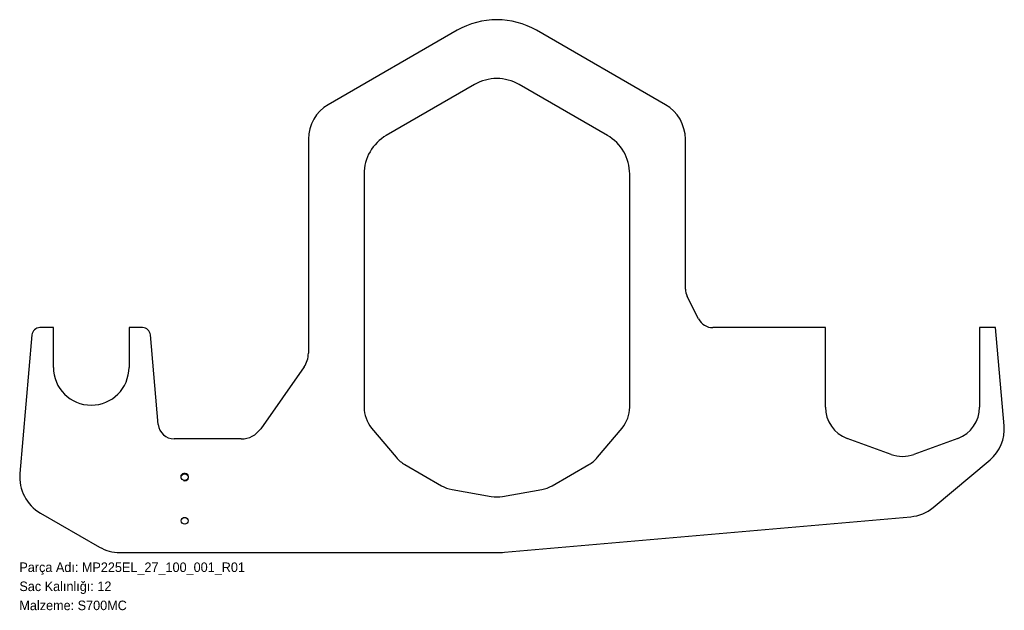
# Model space of a CAD drawing. Header units: millimetres. Extents: x 0 to 1238, y -72 to 671.
import ezdxf

# ---------------------------------------------------------------- set-up
doc = ezdxf.new("R2010")
doc.units = ezdxf.units.MM
doc.linetypes.add('SLD-Katı', pattern=[0])
doc.linetypes.add('SLD-Sürekli', pattern=[0])
doc.layers.add('METIN', color=96, linetype='SLD-Katı')
doc.styles.add('SLDTEXTSTYLE0', font='ARIAL.TTF', dxfattribs={"width": 0.948, "bigfont": 'bigfont'})
doc.styles.add('SLDTEXTSTYLE1', font='ARIAL.TTF', dxfattribs={"width": 0.948})

msp = doc.modelspace()

# ---------------------------------------------------------------- linework, layer by layer
at = {"color": 7, "linetype": 'SLD-Sürekli', "lineweight": 25}
for p, q in [((550.329898, 657.436696), (388.329898, 563.905952)), ((812.329898, 563.905952), (650.329898, 657.436696)), ((572.329898, 589.309364), (461.329898, 525.223484)), ((739.329898, 525.223484), (628.329898, 589.309364)), ((363.329898, 520.604682), (363.329898, 251.111033)), ((837.329898, 331.857852), (837.329898, 520.604682)), ((433.329898, 476.726062), (433.329898, 183.360242)), ((767.329898, 183.360242), (767.329898, 476.726062)), ((854.009767, 294.32019), (839.509767, 322.778042)), ((15.867951, 274.271557), (0.597876, 99.733801)), ((42.829898, 283.4), (25.829898, 283.4)), ((42.829898, 233.4), (42.829898, 283.4)), ((154.829898, 283.4), (137.829898, 283.4)), ((137.829898, 283.4), (137.829898, 233.4)), ((174.640444, 161.701557), (164.791845, 274.271557)), ((1013.329898, 283.4), (871.829898, 283.4)), ((1013.329898, 183.418363), (1013.329898, 283.4)), ((1227.329898, 283.4), (1207.329898, 283.4)), ((1207.329898, 283.4), (1207.329898, 183.418363)), ((1238.134739, 159.900102), (1227.329898, 283.4)), ((357.904459, 233.90374), (303.521887, 156.237378)), ((442.922076, 157.00595), (473.782341, 120.228117)), ((726.877454, 120.228117), (757.73772, 157.00595)), ((278.947326, 143.444671), (194.564338, 143.444671)), ((1095.965052, 123.93291), (1040.965052, 143.951273)), ((1179.694744, 143.951273), (1124.694744, 123.93291)), ((1148.708621, 57.029858), (1220.464384, 117.240093)), ((484.690164, 111.075367), (530.58951, 84.575367)), ((670.070285, 84.575367), (715.969632, 111.075367)), ((543.969935, 79.705291), (593.210322, 71.022882)), ((607.449473, 71.022882), (656.689861, 79.705291)), ((26.4, 50.168382), (100.534724, 7.366679)), ((610.004185, 0.822389), (1120.927027, 45.522345)), ((126.534724, 0.4), (600.329898, 0.4))]:
    msp.add_line(p, q, dxfattribs=at)
for centre in [(207.825734, 95.408705), (207.825734, 40.408705)]:
    msp.add_circle(centre, 4.25, dxfattribs=at)
for centre, radius, start, end in [((600.329898, 570.834155), 100, 60, 120), ((600.329898, 540.811941), 56, 60, 120), ((413.329898, 520.604682), 50, 120, 180), ((787.329898, 520.604682), 50, 0, 60), ((489.329898, 476.726062), 56, 120, 180), ((711.329898, 476.726062), 56, 0, 60), ((857.329898, 331.857852), 20, 180, 207), ((871.829898, 303.4), 20, 207, 270), ((25.829898, 273.4), 10, 90, 175), ((154.829898, 273.4), 10, 5, 90), ((333.329898, 251.111033), 30, 325, 0), ((90.329898, 233.4), 47.5, 180, 0), ((474.329898, 183.360242), 41, 180, 220), ((726.329898, 183.360242), 41, 320, 0), ((1055.329898, 183.418363), 42, 180, 250), ((1165.329898, 183.418363), 42, 290, 0), ((194.564338, 163.444671), 20, 185, 270), ((278.947326, 173.444671), 30, 270, 325), ((1188.325004, 155.542315), 50, 310, 5), ((1110.329898, 163.4), 42, 250, 290), ((505.190164, 146.582409), 41, 220, 240), ((695.469632, 146.582409), 41, 300, 320), ((52.4, 95.201703), 52, 175, 240), ((551.08951, 120.082409), 41, 240, 260), ((649.570285, 120.082409), 41, 280, 300), ((600.329898, 111.4), 41, 260, 280), ((1116.56924, 95.33208), 50, 275, 310), ((126.534724, 52.4), 52, 240, 270), ((600.329898, 111.4), 111, 270, 275)]:
    msp.add_arc(centre, radius, start, end, dxfattribs=at)
at = {"color": 7, "linetype": 'SLD-Sürekli', "lineweight": 18}
msp.add_arc((207.825734, 95.408705), 5, 255, 195, dxfattribs=at)

# ---------------------------------------------------------------- texts
at = {"layer": 'METIN', "char_height": 12, "attachment_point": 1}
for s, insert, style in [('Parça Adı: MP225EL_27_100_001_R01', (0, -12.031187), 'SLDTEXTSTYLE0'), ('Sac Kalınlığı: 12', (0, -36.031187), 'SLDTEXTSTYLE0'), ('Malzeme: S700MC', (0, -60.031187), 'SLDTEXTSTYLE1')]:
    msp.add_mtext(s, dxfattribs=dict(at, insert=insert, style=style))

doc.saveas('drawing.dxf')
